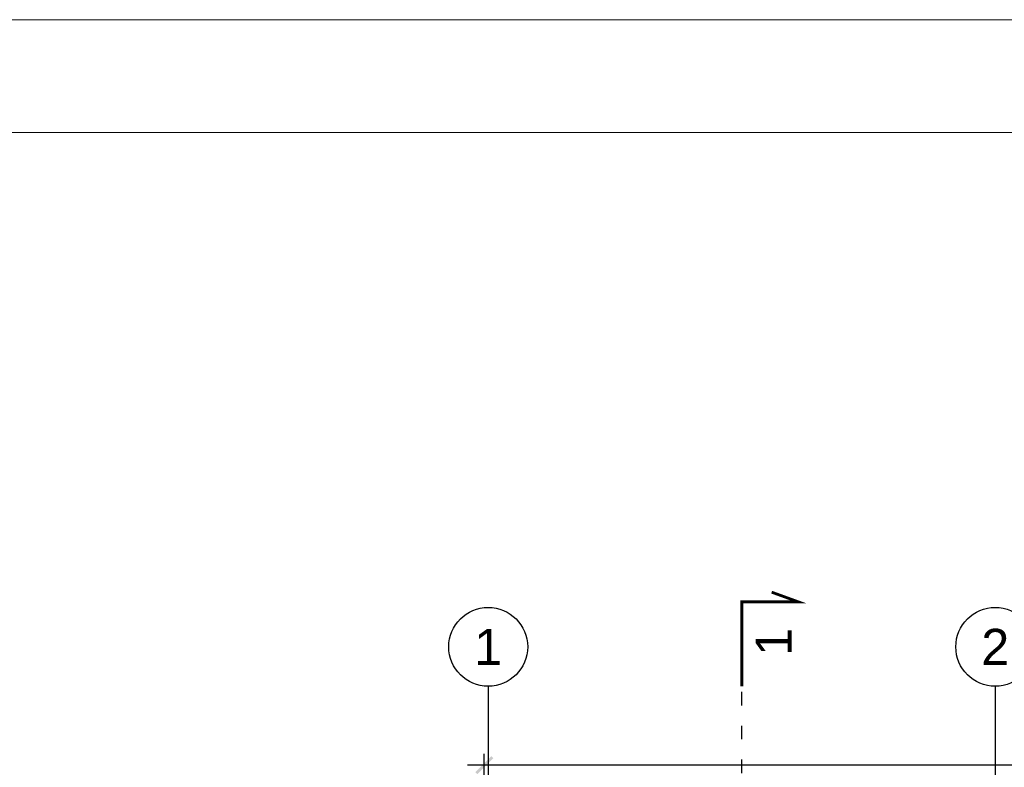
# Model space of a CAD drawing. Header units: millimetres. Extents: x 1814 to 94182, y 11562 to 49454.
# Tile 53 of 143: x 13490 to 14364, y 19120 to 19783. Entities that reach past the tile are written whole.
import ezdxf

# ---------------------------------------------------------------- set-up
doc = ezdxf.new("R2010")
doc.units = ezdxf.units.MM
doc.linetypes.add('ACAD_ISO03W100', pattern=[30, 12, -18])
doc.linetypes.add('ACAD_ISO04W100', pattern=[30, 24, -3, 0, -3])
for name, color, linetype in [('odnośnik', 140, 'Continuous'), ('opis', 50, 'Continuous'), ('osie', 40, 'ACAD_ISO04W100')]:
    doc.layers.add(name, color=color, linetype=linetype)
doc.layers.add('pomoc', color=210, linetype='Continuous', lineweight=9, plot=False)
doc.layers.add('ramka', color=84, linetype='Continuous', lineweight=15)
doc.layers.add('wymiar', color=135, linetype='Continuous', lineweight=9)
doc.styles.add('Opisowy', font='arial.ttf')
doc.styles.add('WYMIARY', font='simplex.shx', dxfattribs={"oblique": 15})
doc.dimstyles.new('1-100', dxfattribs={"dimscale": 100, "dimtxt": 0.16, "dimasz": 0.2, "dimexe": 0.1, "dimexo": 0.1, "dimgap": 0.075, "dimtad": 1, "dimrnd": 0.01, "dimzin": 9, "dimtxsty": 'WYMIARY', "dimblk": 'ARCHTICK', "dimcen": 0.2, "dimdle": 0.15, "dimadec": 1, "dimazin": 1, "dimtfac": 1, "dimtix": 1, "dimtmove": 2, "dimatfit": 3, "dimldrblk": 'ARCHTICK', "dimfxl": 0, "dimarcsym": 0})

# ---------------------------------------------------------------- blocks, each defined once
blk = doc.blocks.new('_ARCHTICK')
at = {"color": 0, "linetype": 'ByBlock', "lineweight": -2}
blk.add_solid([(0.398, 0.309), (0.309, 0.398), (-0.309, -0.398), (-0.398, -0.309)], dxfattribs=at)
blk = doc.blocks.new('*D1970')
at = {"layer": 'Defpoints', "color": 0}
for p in [(13902.79, 19121.62), (13902.79, 18801.62), (15739.79, 18801.62)]:
    blk.add_point(p, dxfattribs=at)
at = {"layer": 'wymiar', "color": 0, "lineweight": -2}
for p, q in [((13902.79, 19111.62), (13902.79, 19131.62)), ((15739.79, 19111.62), (15739.79, 19131.62)), ((15754.79, 19121.62), (13887.79, 19121.62))]:
    blk.add_line(p, q, dxfattribs=at)
at = {"layer": 'wymiar', "color": 0, "lineweight": -2, "xscale": 20, "yscale": 20, "zscale": 20, "rotation": 180}
blk.add_blockref('_ARCHTICK', (13902.79, 19121.62), dxfattribs=at)
at = {"layer": 'wymiar', "color": 0, "lineweight": -2, "xscale": 20, "yscale": 20, "zscale": 20}
blk.add_blockref('_ARCHTICK', (15739.79, 19121.62), dxfattribs=at)
at = {"layer": 'wymiar', "color": 0, "insert": (14821.29, 19137.12), "char_height": 16, "attachment_point": 5, "style": 'WYMIARY'}
blk.add_mtext('1837', dxfattribs=at)

msp = doc.modelspace()

# ---------------------------------------------------------------- linework, layer by layer
at = {"layer": 'odnośnik', "linetype": 'ACAD_ISO03W100'}
msp.add_line((14131.286, 17404.622), (14131.286, 19191.622), dxfattribs=at)
at = {"layer": 'odnośnik', "const_width": 2.5}
msp.add_lwpolyline([(14131.286, 19191.622), (14131.286, 19266.622), (14181.286, 19266.622), (14157.793, 19275.172)], dxfattribs=at)
at = {"layer": 'odnośnik'}
for centre in [(13906.286, 19226.622), (14356.286, 19226.622)]:
    msp.add_circle(centre, 35, dxfattribs=at)
at = {"layer": 'osie', "ltscale": 4}
for p, q in [((13906.286, 19191.622), (13906.286, 17404.622)), ((14356.286, 19191.622), (14356.286, 17404.622))]:
    msp.add_line(p, q, dxfattribs=at)
at = {"layer": 'pomoc'}
msp.add_lwpolyline([(13146.286, 19783.122), (17346.286, 19783.122), (17346.286, 16813.122), (13146.286, 16813.122)], close=True, dxfattribs=at)
at = {"layer": 'ramka', "linetype": 'Continuous'}
msp.add_line((13146.286, 19683.122), (17246.286, 19683.122), dxfattribs=at)

# ---------------------------------------------------------------- texts
at = {"layer": 'opis', "char_height": 32, "attachment_point": 5, "style": 'Opisowy'}
for s, insert in [('1', (13906.278, 19226.616)), ('2', (14356.278, 19226.616))]:
    msp.add_mtext_dynamic_manual_height_columns(s, width=69.04878, gutter_width=80, heights=[35.062], dxfattribs=dict(at, insert=insert))
at = {"layer": 'opis', "insert": (14159.562, 19230.961), "char_height": 32, "attachment_point": 5, "rotation": 90, "style": 'Opisowy'}
msp.add_mtext_dynamic_manual_height_columns('1', width=69.04878, gutter_width=80, heights=[35.062], dxfattribs=at)

# ---------------------------------------------------------------- dimensions: what is measured, and where the dimension line sits
at = {"layer": 'wymiar'}
dim = msp.add_linear_dim(base=(13902.786, 19121.622), p1=(15739.786, 18801.622), p2=(13902.786, 18801.622), dimstyle='1-100', override={"dimtfill": 1}, dxfattribs=at)
dim.commit()
dim.dimension.update_dxf_attribs({"geometry": '*D1970', "text_midpoint": (14821.286, 19137.122)})

doc.saveas('drawing.dxf')
